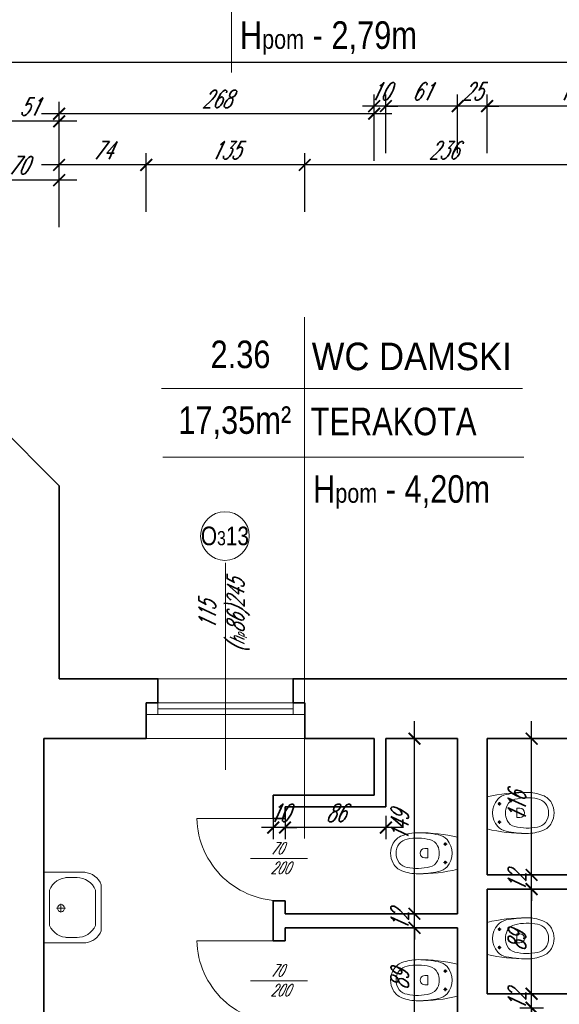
# Model space of a CAD drawing. Header units: millimetres. Extents: x 402 to 79005, y -7782 to 89952.
# Tile 113 of 256: x 25218 to 25677, y 22468 to 23305. Entities that reach past the tile are written whole.
import ezdxf

# ---------------------------------------------------------------- set-up
doc = ezdxf.new("R2010")
doc.units = ezdxf.units.MM
doc.header["$LTSCALE"] = 10
doc.layers.get('0').update_dxf_attribs({"lineweight": 0})
doc.layers.get('Defpoints').update_dxf_attribs({"color": 253})
for name, color, linetype, lineweight in [('01 parter - ściany', 253, 'Continuous', 35), ('03-01_okna', 253, 'Continuous', 15), ('03_drzwi', 253, 'Continuous', 15), ('04-1_widok', 253, 'Continuous', 5), ('05-01_wymiary', 253, 'Continuous', 5), ('05-03_opis', 253, 'Continuous', 5), ('07_wyposażenie', 253, 'Continuous', 5)]:
    doc.layers.add(name, color=color, linetype=linetype, lineweight=lineweight)
doc.styles.add('ariel', font='ARIAL.TTF', dxfattribs={"width": 0.8})
doc.styles.add('ariel_wym', font='simplex.shx', dxfattribs={"width": 0.65, "oblique": 25})
doc.dimstyles.new('ariel 50', dxfattribs={"dimtxt": 15, "dimasz": 10, "dimexe": 10, "dimexo": 0, "dimgap": 5, "dimtad": 1, "dimdec": 1, "dimrnd": 0.5, "dimtxsty": 'ariel_wym', "dimblk": 'ARCHTICK', "dimcen": 2.5, "dimdle": 15, "dimazin": 0, "dimtfac": 1, "dimtdec": 1, "dimtix": 1, "dimtmove": 0, "dimatfit": 3, "dimldrblk": 'DOT', "dimfxl": 0, "dimarcsym": 0})
doc.dimstyles.new('ariel 50 wnętrze', dxfattribs={"dimtxt": 15, "dimasz": 10, "dimexe": 10, "dimexo": 0, "dimgap": 5, "dimtad": 1, "dimdec": 1, "dimrnd": 0.5, "dimtxsty": 'ariel_wym', "dimblk": 'ARCHTICK', "dimcen": 2.5, "dimdle": 15, "dimazin": 0, "dimtfac": 1, "dimtdec": 1, "dimtix": 1, "dimtmove": 0, "dimatfit": 3, "dimldrblk": 'DOT', "dimfxl": 0, "dimarcsym": 0})

# ---------------------------------------------------------------- blocks, each defined once
blk = doc.blocks.new('_ArchTick')
at = {"color": 0, "linetype": 'ByBlock', "const_width": 0.15}
blk.add_lwpolyline([(-0.5, -0.5), (0.5, 0.5)], dxfattribs=at)
blk = doc.blocks.new('*D2093')
at = {"layer": '05-01_wymiary', "color": 0, "lineweight": -2}
for p, q in [((25460.38, 23141.57), (25460.38, 23191.57)), ((25696.31, 23141.57), (25696.31, 23191.57)), ((25711.31, 23181.57), (25445.38, 23181.57))]:
    blk.add_line(p, q, dxfattribs=at)
at = {"layer": 'Defpoints', "color": 0, "lineweight": 0}
for p in [(25460.38, 23181.57), (25460.38, 22693.61), (25696.31, 22693.61)]:
    blk.add_point(p, dxfattribs=at)
at = {"layer": '05-01_wymiary', "color": 0, "lineweight": -2, "xscale": 10, "yscale": 10, "zscale": 10, "rotation": 180}
blk.add_blockref('_ArchTick', (25460.38, 23181.57), dxfattribs=at)
at = {"layer": '05-01_wymiary', "color": 0, "lineweight": -2, "xscale": 10, "yscale": 10, "zscale": 10}
blk.add_blockref('_ArchTick', (25696.31, 23181.57), dxfattribs=at)
at = {"layer": '05-01_wymiary', "color": 0, "insert": (25578.34, 23194.07), "char_height": 15, "attachment_point": 5, "style": 'ariel_wym'}
blk.add_mtext('236', dxfattribs=at)
blk = doc.blocks.new('_Dot')
at = {"color": 0, "linetype": 'ByBlock', "lineweight": -2}
blk.add_line((-0.5, 0), (-1, 0), dxfattribs=at)
at = {"color": 0, "linetype": 'ByBlock', "const_width": 0.5}
blk.add_lwpolyline([(-0.25, 0, 1), (0.25, 0, 1)], format="xyb", close=True, dxfattribs=at)
blk = doc.blocks.new('*D2094')
at = {"layer": '05-01_wymiary', "color": 0, "lineweight": -2}
for p, q in [((25325.48, 23141.57), (25325.48, 23191.57)), ((25460.38, 23141.57), (25460.38, 23191.57)), ((25475.38, 23181.57), (25310.48, 23181.57))]:
    blk.add_line(p, q, dxfattribs=at)
at = {"layer": 'Defpoints', "color": 0, "lineweight": 0}
for p in [(25325.48, 23181.57), (25325.48, 22693.61), (25460.38, 22693.61)]:
    blk.add_point(p, dxfattribs=at)
at = {"layer": '05-01_wymiary', "color": 0, "lineweight": -2, "xscale": 10, "yscale": 10, "zscale": 10, "rotation": 180}
blk.add_blockref('_ArchTick', (25325.48, 23181.57), dxfattribs=at)
at = {"layer": '05-01_wymiary', "color": 0, "lineweight": -2, "xscale": 10, "yscale": 10, "zscale": 10}
blk.add_blockref('_ArchTick', (25460.38, 23181.57), dxfattribs=at)
at = {"layer": '05-01_wymiary', "color": 0, "insert": (25392.93, 23194.07), "char_height": 15, "attachment_point": 5, "style": 'ariel_wym'}
blk.add_mtext('135', dxfattribs=at)
blk = doc.blocks.new('*D2095')
at = {"layer": '05-01_wymiary', "color": 0, "lineweight": -2}
for p, q in [((25251.41, 23141.57), (25251.41, 23191.57)), ((25325.48, 23141.57), (25325.48, 23191.57)), ((25340.48, 23181.57), (25236.41, 23181.57))]:
    blk.add_line(p, q, dxfattribs=at)
at = {"layer": 'Defpoints', "color": 0, "lineweight": 0}
for p in [(25251.41, 23181.57), (25251.41, 22921.61), (25325.48, 22693.61)]:
    blk.add_point(p, dxfattribs=at)
at = {"layer": '05-01_wymiary', "color": 0, "lineweight": -2, "xscale": 10, "yscale": 10, "zscale": 10, "rotation": 180}
blk.add_blockref('_ArchTick', (25251.41, 23181.57), dxfattribs=at)
at = {"layer": '05-01_wymiary', "color": 0, "lineweight": -2, "xscale": 10, "yscale": 10, "zscale": 10}
blk.add_blockref('_ArchTick', (25325.48, 23181.57), dxfattribs=at)
at = {"layer": '05-01_wymiary', "color": 0, "insert": (25288.44, 23194.07), "char_height": 15, "attachment_point": 5, "style": 'ariel_wym'}
blk.add_mtext('74', dxfattribs=at)
blk = doc.blocks.new('*D2096')
at = {"layer": '05-01_wymiary', "color": 0, "lineweight": -2}
for p, q in [((25181.43, 23128.65), (25181.43, 23178.65)), ((25251.41, 23128.65), (25251.41, 23178.65)), ((25266.41, 23168.65), (25166.43, 23168.65))]:
    blk.add_line(p, q, dxfattribs=at)
at = {"layer": 'Defpoints', "color": 0}
for p in [(25181.43, 23168.65), (25181.43, 22978.69), (25251.41, 22908.69)]:
    blk.add_point(p, dxfattribs=at)
at = {"layer": '05-01_wymiary', "color": 0, "lineweight": -2, "xscale": 10, "yscale": 10, "zscale": 10, "rotation": 180}
blk.add_blockref('_ArchTick', (25181.43, 23168.65), dxfattribs=at)
at = {"layer": '05-01_wymiary', "color": 0, "lineweight": -2, "xscale": 10, "yscale": 10, "zscale": 10}
blk.add_blockref('_ArchTick', (25251.41, 23168.65), dxfattribs=at)
at = {"layer": '05-01_wymiary', "color": 0, "insert": (25216.42, 23181.15), "char_height": 15, "attachment_point": 5, "style": 'ariel_wym'}
blk.add_mtext('70', dxfattribs=at)
blk = doc.blocks.new('*D2114')
at = {"layer": '05-01_wymiary', "color": 0, "lineweight": -2}
for p, q in [((25615.37, 23191.57), (25615.37, 23241.57)), ((25762.21, 23191.57), (25762.21, 23241.57)), ((25777.21, 23231.57), (25600.37, 23231.57))]:
    blk.add_line(p, q, dxfattribs=at)
at = {"layer": 'Defpoints', "color": 0, "lineweight": 0}
for p in [(25615.37, 23231.57), (25615.37, 22693.61), (25762.21, 22693.61)]:
    blk.add_point(p, dxfattribs=at)
at = {"layer": '05-01_wymiary', "color": 0, "lineweight": -2, "xscale": 10, "yscale": 10, "zscale": 10, "rotation": 180}
blk.add_blockref('_ArchTick', (25615.37, 23231.57), dxfattribs=at)
at = {"layer": '05-01_wymiary', "color": 0, "lineweight": -2, "xscale": 10, "yscale": 10, "zscale": 10}
blk.add_blockref('_ArchTick', (25762.21, 23231.57), dxfattribs=at)
at = {"layer": '05-01_wymiary', "color": 0, "insert": (25688.79, 23244.07), "char_height": 15, "attachment_point": 5, "style": 'ariel_wym'}
blk.add_mtext('147', dxfattribs=at)
blk = doc.blocks.new('*D2115')
at = {"layer": '05-01_wymiary', "color": 0, "lineweight": -2}
for p, q in [((25590.37, 23191.57), (25590.37, 23241.57)), ((25615.37, 23191.57), (25615.37, 23241.57)), ((25590.37, 23231.57), (25580.37, 23231.57)), ((25615.37, 23231.57), (25590.37, 23231.57)), ((25615.37, 23231.57), (25625.37, 23231.57))]:
    blk.add_line(p, q, dxfattribs=at)
at = {"layer": 'Defpoints', "color": 0, "lineweight": 0}
for p in [(25590.37, 23231.57), (25590.37, 22693.61), (25615.37, 22693.61)]:
    blk.add_point(p, dxfattribs=at)
at = {"layer": '05-01_wymiary', "color": 0, "lineweight": -2, "xscale": 10, "yscale": 10, "zscale": 10}
blk.add_blockref('_ArchTick', (25590.37, 23231.57), dxfattribs=at)
at = {"layer": '05-01_wymiary', "color": 0, "lineweight": -2, "xscale": 10, "yscale": 10, "zscale": 10, "rotation": 180}
blk.add_blockref('_ArchTick', (25615.37, 23231.57), dxfattribs=at)
at = {"layer": '05-01_wymiary', "color": 0, "insert": (25602.87, 23244.07), "char_height": 15, "attachment_point": 5, "style": 'ariel_wym'}
blk.add_mtext('25', dxfattribs=at)
blk = doc.blocks.new('*D2116')
at = {"layer": '05-01_wymiary', "color": 0, "lineweight": -2}
for p, q in [((25529.37, 23191.57), (25529.37, 23241.57)), ((25590.37, 23191.57), (25590.37, 23241.57)), ((25605.37, 23231.57), (25514.37, 23231.57))]:
    blk.add_line(p, q, dxfattribs=at)
at = {"layer": 'Defpoints', "color": 0, "lineweight": 0}
for p in [(25529.37, 23231.57), (25529.37, 22693.61), (25590.37, 22693.61)]:
    blk.add_point(p, dxfattribs=at)
at = {"layer": '05-01_wymiary', "color": 0, "lineweight": -2, "xscale": 10, "yscale": 10, "zscale": 10, "rotation": 180}
blk.add_blockref('_ArchTick', (25529.37, 23231.57), dxfattribs=at)
at = {"layer": '05-01_wymiary', "color": 0, "lineweight": -2, "xscale": 10, "yscale": 10, "zscale": 10}
blk.add_blockref('_ArchTick', (25590.37, 23231.57), dxfattribs=at)
at = {"layer": '05-01_wymiary', "color": 0, "insert": (25559.87, 23244.07), "char_height": 15, "attachment_point": 5, "style": 'ariel_wym'}
blk.add_mtext('61', dxfattribs=at)
blk = doc.blocks.new('*D2117')
at = {"layer": '05-01_wymiary', "color": 0, "lineweight": -2}
for p, q in [((25519.37, 23191.57), (25519.37, 23241.57)), ((25529.37, 23191.57), (25529.37, 23241.57)), ((25519.37, 23231.57), (25509.37, 23231.57)), ((25529.37, 23231.57), (25519.37, 23231.57)), ((25529.37, 23231.57), (25539.37, 23231.57))]:
    blk.add_line(p, q, dxfattribs=at)
at = {"layer": 'Defpoints', "color": 0, "lineweight": 0}
for p in [(25519.37, 23231.57), (25519.37, 22693.61), (25529.37, 22693.61)]:
    blk.add_point(p, dxfattribs=at)
at = {"layer": '05-01_wymiary', "color": 0, "lineweight": -2, "xscale": 10, "yscale": 10, "zscale": 10}
blk.add_blockref('_ArchTick', (25519.37, 23231.57), dxfattribs=at)
at = {"layer": '05-01_wymiary', "color": 0, "lineweight": -2, "xscale": 10, "yscale": 10, "zscale": 10, "rotation": 180}
blk.add_blockref('_ArchTick', (25529.37, 23231.57), dxfattribs=at)
at = {"layer": '05-01_wymiary', "color": 0, "insert": (25524.37, 23244.07), "char_height": 15, "attachment_point": 5, "style": 'ariel_wym'}
blk.add_mtext('10', dxfattribs=at)
blk = doc.blocks.new('*D2118')
at = {"layer": '05-01_wymiary', "color": 0, "lineweight": -2}
for p, q in [((25251.39, 23185.12), (25251.39, 23235.12)), ((25519.37, 23185.12), (25519.37, 23235.12)), ((25534.37, 23225.12), (25236.39, 23225.12))]:
    blk.add_line(p, q, dxfattribs=at)
at = {"layer": 'Defpoints', "color": 0, "lineweight": 0}
for p in [(25251.39, 23225.12), (25251.39, 22826.66), (25519.37, 22693.61)]:
    blk.add_point(p, dxfattribs=at)
at = {"layer": '05-01_wymiary', "color": 0, "lineweight": -2, "xscale": 10, "yscale": 10, "zscale": 10, "rotation": 180}
blk.add_blockref('_ArchTick', (25251.39, 23225.12), dxfattribs=at)
at = {"layer": '05-01_wymiary', "color": 0, "lineweight": -2, "xscale": 10, "yscale": 10, "zscale": 10}
blk.add_blockref('_ArchTick', (25519.37, 23225.12), dxfattribs=at)
at = {"layer": '05-01_wymiary', "color": 0, "insert": (25385.38, 23237.62), "char_height": 15, "attachment_point": 5, "style": 'ariel_wym'}
blk.add_mtext('268', dxfattribs=at)
blk = doc.blocks.new('*D2119')
at = {"layer": '05-01_wymiary', "color": 0, "lineweight": -2}
for p, q in [((25200.32, 23178.65), (25200.32, 23228.65)), ((25251.39, 23178.65), (25251.39, 23228.65)), ((25266.39, 23218.65), (25185.32, 23218.65))]:
    blk.add_line(p, q, dxfattribs=at)
at = {"layer": 'Defpoints', "color": 0, "lineweight": 0}
for p in [(25200.32, 23218.65), (25200.32, 22866.9), (25251.39, 22826.66)]:
    blk.add_point(p, dxfattribs=at)
at = {"layer": '05-01_wymiary', "color": 0, "lineweight": -2, "xscale": 10, "yscale": 10, "zscale": 10, "rotation": 180}
blk.add_blockref('_ArchTick', (25200.32, 23218.65), dxfattribs=at)
at = {"layer": '05-01_wymiary', "color": 0, "lineweight": -2, "xscale": 10, "yscale": 10, "zscale": 10}
blk.add_blockref('_ArchTick', (25251.39, 23218.65), dxfattribs=at)
at = {"layer": '05-01_wymiary', "color": 0, "insert": (25225.86, 23231.15), "char_height": 15, "attachment_point": 5, "style": 'ariel_wym'}
blk.add_mtext('51', dxfattribs=at)
blk = doc.blocks.new('*D2126')
at = {"layer": '05-01_wymiary', "color": 0, "lineweight": -2}
for p, q in [((23841.38, 23228.65), (23841.38, 23278.65)), ((25957, 23228.65), (25957, 23278.65)), ((25972, 23268.65), (23826.38, 23268.65))]:
    blk.add_line(p, q, dxfattribs=at)
at = {"layer": 'Defpoints', "color": 0}
for p in [(23841.38, 23268.65), (23841.38, 22657.31), (25957, 22657.31)]:
    blk.add_point(p, dxfattribs=at)
at = {"layer": '05-01_wymiary', "color": 0, "lineweight": -2, "xscale": 10, "yscale": 10, "zscale": 10, "rotation": 180}
blk.add_blockref('_ArchTick', (23841.38, 23268.65), dxfattribs=at)
at = {"layer": '05-01_wymiary', "color": 0, "lineweight": -2, "xscale": 10, "yscale": 10, "zscale": 10}
blk.add_blockref('_ArchTick', (25957, 23268.65), dxfattribs=at)
at = {"layer": '05-01_wymiary', "color": 0, "insert": (24899.19, 23282.58), "char_height": 15, "attachment_point": 5, "style": 'ariel_wym'}
blk.add_mtext('2115,5', dxfattribs=at)
blk = doc.blocks.new('*D2466')
at = {"layer": '05-01_wymiary', "color": 0, "lineweight": -2}
for p, q in [((25653.27, 22362.69), (25653.27, 22479.69)), ((25643.27, 22464.69), (25663.27, 22464.69)), ((25643.27, 22377.69), (25663.27, 22377.69))]:
    blk.add_line(p, q, dxfattribs=at)
at = {"layer": 'Defpoints', "color": 0}
for p in [(25615.37, 22464.69), (25653.27, 22464.69), (25615.37, 22377.69)]:
    blk.add_point(p, dxfattribs=at)
at = {"layer": '05-01_wymiary', "color": 0, "lineweight": -2, "xscale": 10, "yscale": 10, "zscale": 10}
for p, rotation in [((25653.27, 22464.69), 90), ((25653.27, 22377.69), 270)]:
    blk.add_blockref('_ArchTick', p, dxfattribs=dict(at, rotation=rotation))
at = {"layer": '05-01_wymiary', "color": 0, "insert": (25640.77, 22421.19), "char_height": 15, "attachment_point": 5, "rotation": 90, "style": 'ariel_wym'}
blk.add_mtext('87', dxfattribs=at)
blk = doc.blocks.new('*D2467')
at = {"layer": '05-01_wymiary', "color": 0, "lineweight": -2}
for p, q in [((25653.27, 22476.69), (25653.27, 22486.69)), ((25643.27, 22476.69), (25663.27, 22476.69)), ((25653.27, 22464.69), (25653.27, 22476.69)), ((25643.27, 22464.69), (25663.27, 22464.69)), ((25653.27, 22464.69), (25653.27, 22454.69))]:
    blk.add_line(p, q, dxfattribs=at)
at = {"layer": 'Defpoints', "color": 0}
for p in [(25615.37, 22476.69), (25653.27, 22476.69), (25615.37, 22464.69)]:
    blk.add_point(p, dxfattribs=at)
at = {"layer": '05-01_wymiary', "color": 0, "lineweight": -2, "xscale": 10, "yscale": 10, "zscale": 10}
for p, rotation in [((25653.27, 22476.69), 270), ((25653.27, 22464.69), 90)]:
    blk.add_blockref('_ArchTick', p, dxfattribs=dict(at, rotation=rotation))
at = {"layer": '05-01_wymiary', "color": 0, "insert": (25640.77, 22470.69), "char_height": 15, "attachment_point": 5, "rotation": 90, "style": 'ariel_wym'}
blk.add_mtext('12', dxfattribs=at)
blk = doc.blocks.new('*D2468')
at = {"layer": '05-01_wymiary', "color": 0, "lineweight": -2}
for p, q in [((25653.27, 22461.69), (25653.27, 22580.69)), ((25643.27, 22565.69), (25663.27, 22565.69)), ((25643.27, 22476.69), (25663.27, 22476.69))]:
    blk.add_line(p, q, dxfattribs=at)
at = {"layer": 'Defpoints', "color": 0}
for p in [(25615.37, 22565.69), (25653.27, 22565.69), (25615.37, 22476.69)]:
    blk.add_point(p, dxfattribs=at)
at = {"layer": '05-01_wymiary', "color": 0, "lineweight": -2, "xscale": 10, "yscale": 10, "zscale": 10}
for p, rotation in [((25653.27, 22565.69), 90), ((25653.27, 22476.69), 270)]:
    blk.add_blockref('_ArchTick', p, dxfattribs=dict(at, rotation=rotation))
at = {"layer": '05-01_wymiary', "color": 0, "insert": (25640.77, 22521.19), "char_height": 15, "attachment_point": 5, "rotation": 90, "style": 'ariel_wym'}
blk.add_mtext('89', dxfattribs=at)
blk = doc.blocks.new('*D2469')
at = {"layer": '05-01_wymiary', "color": 0, "lineweight": -2}
for p, q in [((25653.27, 22577.69), (25653.27, 22587.69)), ((25643.27, 22577.69), (25663.27, 22577.69)), ((25653.27, 22565.69), (25653.27, 22577.69)), ((25643.27, 22565.69), (25663.27, 22565.69)), ((25653.27, 22565.69), (25653.27, 22555.69))]:
    blk.add_line(p, q, dxfattribs=at)
at = {"layer": 'Defpoints', "color": 0}
for p in [(25615.37, 22577.69), (25653.27, 22577.69), (25615.37, 22565.69)]:
    blk.add_point(p, dxfattribs=at)
at = {"layer": '05-01_wymiary', "color": 0, "lineweight": -2, "xscale": 10, "yscale": 10, "zscale": 10}
for p, rotation in [((25653.27, 22577.69), 270), ((25653.27, 22565.69), 90)]:
    blk.add_blockref('_ArchTick', p, dxfattribs=dict(at, rotation=rotation))
at = {"layer": '05-01_wymiary', "color": 0, "insert": (25640.77, 22571.69), "char_height": 15, "attachment_point": 5, "rotation": 90, "style": 'ariel_wym'}
blk.add_mtext('12', dxfattribs=at)
blk = doc.blocks.new('*D2470')
at = {"layer": '05-01_wymiary', "color": 0, "lineweight": -2}
for p, q in [((25653.27, 22562.69), (25653.27, 22708.61)), ((25643.27, 22693.61), (25663.27, 22693.61)), ((25643.27, 22577.69), (25663.27, 22577.69))]:
    blk.add_line(p, q, dxfattribs=at)
at = {"layer": 'Defpoints', "color": 0, "lineweight": 0}
for p in [(25615.37, 22693.61), (25653.27, 22693.61), (25615.37, 22577.69)]:
    blk.add_point(p, dxfattribs=at)
at = {"layer": '05-01_wymiary', "color": 0, "lineweight": -2, "xscale": 10, "yscale": 10, "zscale": 10}
for p, rotation in [((25653.27, 22693.61), 90), ((25653.27, 22577.69), 270)]:
    blk.add_blockref('_ArchTick', p, dxfattribs=dict(at, rotation=rotation))
at = {"layer": '05-01_wymiary', "color": 0, "insert": (25640.77, 22635.65), "char_height": 15, "attachment_point": 5, "rotation": 90, "style": 'ariel_wym'}
blk.add_mtext('116', dxfattribs=at)
blk = doc.blocks.new('*D2478')
at = {"layer": '05-01_wymiary', "color": 0, "lineweight": -2}
for p, q in [((25553.64, 22428.69), (25553.64, 22547.69)), ((25563.64, 22532.69), (25543.64, 22532.69)), ((25563.64, 22443.69), (25543.64, 22443.69))]:
    blk.add_line(p, q, dxfattribs=at)
at = {"layer": 'Defpoints', "color": 0}
for p in [(25553.64, 22532.69), (25590.37, 22532.69), (25590.37, 22443.69)]:
    blk.add_point(p, dxfattribs=at)
at = {"layer": '05-01_wymiary', "color": 0, "lineweight": -2, "xscale": 10, "yscale": 10, "zscale": 10}
for p, rotation in [((25553.64, 22532.69), 90), ((25553.64, 22443.69), 270)]:
    blk.add_blockref('_ArchTick', p, dxfattribs=dict(at, rotation=rotation))
at = {"layer": '05-01_wymiary', "color": 0, "insert": (25541.14, 22488.19), "char_height": 15, "attachment_point": 5, "rotation": 90, "style": 'ariel_wym'}
blk.add_mtext('89', dxfattribs=at)
blk = doc.blocks.new('*D2479')
at = {"layer": '05-01_wymiary', "color": 0, "lineweight": -2}
for p, q in [((25553.64, 22544.69), (25553.64, 22554.69)), ((25563.64, 22544.69), (25543.64, 22544.69)), ((25553.64, 22532.69), (25553.64, 22544.69)), ((25563.64, 22532.69), (25543.64, 22532.69)), ((25553.64, 22532.69), (25553.64, 22522.69))]:
    blk.add_line(p, q, dxfattribs=at)
at = {"layer": 'Defpoints', "color": 0}
for p in [(25553.64, 22544.69), (25590.37, 22544.69), (25590.37, 22532.69)]:
    blk.add_point(p, dxfattribs=at)
at = {"layer": '05-01_wymiary', "color": 0, "lineweight": -2, "xscale": 10, "yscale": 10, "zscale": 10}
for p, rotation in [((25553.64, 22544.69), 270), ((25553.64, 22532.69), 90)]:
    blk.add_blockref('_ArchTick', p, dxfattribs=dict(at, rotation=rotation))
at = {"layer": '05-01_wymiary', "color": 0, "insert": (25541.14, 22538.69), "char_height": 15, "attachment_point": 5, "rotation": 90, "style": 'ariel_wym'}
blk.add_mtext('12', dxfattribs=at)
blk = doc.blocks.new('*D2480')
at = {"layer": '05-01_wymiary', "color": 0, "lineweight": -2}
for p, q in [((25553.64, 22529.69), (25553.64, 22708.61)), ((25563.64, 22693.61), (25543.64, 22693.61)), ((25563.64, 22544.69), (25543.64, 22544.69))]:
    blk.add_line(p, q, dxfattribs=at)
at = {"layer": 'Defpoints', "color": 0, "lineweight": 0}
for p in [(25553.64, 22693.61), (25590.37, 22693.61), (25590.37, 22544.69)]:
    blk.add_point(p, dxfattribs=at)
at = {"layer": '05-01_wymiary', "color": 0, "lineweight": -2, "xscale": 10, "yscale": 10, "zscale": 10}
for p, rotation in [((25553.64, 22693.61), 90), ((25553.64, 22544.69), 270)]:
    blk.add_blockref('_ArchTick', p, dxfattribs=dict(at, rotation=rotation))
at = {"layer": '05-01_wymiary', "color": 0, "insert": (25541.14, 22619.15), "char_height": 15, "attachment_point": 5, "rotation": 90, "style": 'ariel_wym'}
blk.add_mtext('149', dxfattribs=at)
blk = doc.blocks.new('*D2481')
at = {"layer": '05-01_wymiary', "color": 0, "lineweight": -2}
for p, q in [((25443.53, 22628), (25443.53, 22608)), ((25529.37, 22628), (25529.37, 22608)), ((25544.37, 22618), (25428.53, 22618))]:
    blk.add_line(p, q, dxfattribs=at)
at = {"layer": 'Defpoints', "color": 0}
for p in [(25443.53, 22635.69), (25529.37, 22635.69), (25443.53, 22618)]:
    blk.add_point(p, dxfattribs=at)
at = {"layer": '05-01_wymiary', "color": 0, "lineweight": -2, "xscale": 10, "yscale": 10, "zscale": 10, "rotation": 180}
blk.add_blockref('_ArchTick', (25443.53, 22618), dxfattribs=at)
at = {"layer": '05-01_wymiary', "color": 0, "lineweight": -2, "xscale": 10, "yscale": 10, "zscale": 10}
blk.add_blockref('_ArchTick', (25529.37, 22618), dxfattribs=at)
at = {"layer": '05-01_wymiary', "color": 0, "insert": (25486.45, 22630.5), "char_height": 15, "attachment_point": 5, "style": 'ariel_wym'}
blk.add_mtext('86', dxfattribs=at)
blk = doc.blocks.new('*D2485')
at = {"layer": '05-01_wymiary', "color": 0, "lineweight": -2}
for p, q in [((25443.53, 22628), (25443.53, 22608)), ((25433.53, 22625.69), (25433.53, 22608)), ((25433.53, 22618), (25423.53, 22618)), ((25443.53, 22618), (25433.53, 22618)), ((25443.53, 22618), (25453.53, 22618))]:
    blk.add_line(p, q, dxfattribs=at)
at = {"layer": 'Defpoints', "color": 0}
for p in [(25443.53, 22635.69), (25433.53, 22625.69), (25433.53, 22618)]:
    blk.add_point(p, dxfattribs=at)
at = {"layer": '05-01_wymiary', "color": 0, "lineweight": -2, "xscale": 10, "yscale": 10, "zscale": 10}
blk.add_blockref('_ArchTick', (25433.53, 22618), dxfattribs=at)
at = {"layer": '05-01_wymiary', "color": 0, "lineweight": -2, "xscale": 10, "yscale": 10, "zscale": 10, "rotation": 180}
blk.add_blockref('_ArchTick', (25443.53, 22618), dxfattribs=at)
at = {"layer": '05-01_wymiary', "color": 0, "insert": (25438.53, 22630.5), "char_height": 15, "attachment_point": 5, "style": 'ariel_wym'}
blk.add_mtext('10', dxfattribs=at)

msp = doc.modelspace()

# ---------------------------------------------------------------- linework, layer by layer
at = {"layer": '01 parter - ściany'}
for p, q in [((25251.41, 22908.689), (25181.425, 22978.689)), ((25251.41, 22908.689), (25251.372, 22744.629)), ((25325.477, 22744.613), (25251.372, 22744.629)), ((25460.377, 22744.613), (25696.31, 22744.613)), ((25325.477, 22693.613), (25325.477, 22724.113)), ((25460.377, 22724.113), (25460.377, 22693.613)), ((25238.372, 22693.613), (25238.372, 22344.689)), ((25325.477, 22693.613), (25238.372, 22693.613)), ((25519.372, 22693.613), (25460.377, 22693.613)), ((25519.372, 22693.613), (25519.372, 22645.689)), ((25590.372, 22693.613), (25529.372, 22693.613)), ((25529.372, 22693.613), (25529.372, 22635.689)), ((25590.372, 22693.613), (25590.372, 22544.689)), ((25615.372, 22693.613), (25615.372, 22577.689)), ((25696.31, 22693.613), (25615.372, 22693.613)), ((25433.535, 22625.689), (25433.535, 22645.689)), ((25519.372, 22645.689), (25433.535, 22645.689)), ((25443.535, 22625.689), (25443.535, 22635.689)), ((25529.372, 22635.689), (25443.535, 22635.689)), ((25433.535, 22625.689), (25443.535, 22625.689)), ((25762.21, 22577.689), (25615.372, 22577.689)), ((25615.372, 22565.689), (25615.372, 22476.689)), ((25762.21, 22565.689), (25615.372, 22565.689)), ((25433.535, 22555.689), (25443.535, 22555.689)), ((25433.535, 22555.689), (25433.535, 22521.689)), ((25443.535, 22544.689), (25443.535, 22555.689)), ((25443.535, 22544.689), (25590.372, 22544.689)), ((25443.535, 22521.689), (25443.535, 22532.689)), ((25443.535, 22532.689), (25590.372, 22532.689)), ((25590.372, 22532.689), (25590.372, 22443.689)), ((25433.535, 22521.689), (25443.535, 22521.689)), ((25762.21, 22476.689), (25615.372, 22476.689))]:
    msp.add_line(p, q, dxfattribs=at)
for points in [[(25325.477, 22724.113), (25335.477, 22724.113), (25335.477, 22744.613), (25325.477, 22744.613)], [(25460.377, 22724.113), (25450.377, 22724.113), (25450.377, 22744.613), (25460.377, 22744.613)]]:
    msp.add_lwpolyline(points, dxfattribs=at)
at = {"layer": '03-01_okna', "linetype": 'Continuous', "lineweight": 0}
for p, q in [((25325.477, 22744.613), (25460.377, 22744.613)), ((25325.477, 22724.113), (25460.377, 22724.113)), ((25335.477, 22714.113), (25335.477, 22724.113)), ((25335.477, 22719.113), (25450.377, 22719.113)), ((25450.377, 22714.113), (25450.377, 22724.113)), ((25325.477, 22714.113), (25460.377, 22714.113))]:
    msp.add_line(p, q, dxfattribs=at)
at = {"layer": '03_drzwi'}
for p, q in [((25438.535, 22625.689), (25368.535, 22625.689)), ((25414.296, 22591.752), (25462.773, 22591.752)), ((25438.535, 22521.689), (25368.535, 22521.689)), ((25414.296, 22487.752), (25462.773, 22487.752))]:
    msp.add_line(p, q, dxfattribs=at)
for centre in [(25440.526, 22627.68), (25440.526, 22523.68)]:
    msp.add_arc(centre, 72.018, 181.584157, 271.584157, dxfattribs=at)
at = {"layer": '04-1_widok'}
msp.add_line((25460.377, 22693.613), (25325.477, 22693.613), dxfattribs=at)
at = {"layer": '05-03_opis'}
for p, q in [((25397.914, 23504.901), (25397.914, 23260.072)), ((25460.149, 23051.961), (25460.149, 22608.818)), ((25338.425, 22991.292), (25645.446, 22991.292)), ((25339.501, 22932.934), (25646.532, 22932.934))]:
    msp.add_line(p, q, dxfattribs=at)
at = {"layer": '05-03_opis', "lineweight": 0}
msp.add_line((25392.927, 22667.228), (25392.927, 22843.246), dxfattribs=at)
msp.add_circle((25392.427, 22865.935), 20.689, dxfattribs=at)
at = {"layer": '07_wyposażenie', "ltscale": 2}
for p, q in [((25615.372, 22644.032), (25615.363, 22616.832)), ((25627.324, 22638.186), (25624.424, 22638.185)), ((25625.874, 22639.636), (25625.875, 22636.736)), ((25627.33, 22622.686), (25624.43, 22622.685)), ((25625.88, 22621.236), (25625.879, 22624.136)), ((25578.425, 22603.888), (25581.325, 22603.887)), ((25579.876, 22605.337), (25579.875, 22602.437)), ((25590.377, 22609.734), (25590.368, 22582.534)), ((25578.42, 22588.388), (25581.32, 22588.387)), ((25579.869, 22586.937), (25579.87, 22589.837)), ((25238.434, 22579.975), (25273.28, 22579.99)), ((25266.698, 22575.437), (25257.193, 22575.433)), ((25287.233, 22569.398), (25287.25, 22530.049)), ((25243.265, 22534.752), (25243.251, 22564.822)), ((25282.258, 22534.769), (25282.245, 22564.839)), ((25252.985, 22545.688), (25252.981, 22553.188)), ((25249.233, 22549.436), (25256.733, 22549.439)), ((25615.372, 22537.348), (25615.363, 22510.148)), ((25627.324, 22531.502), (25624.424, 22531.501)), ((25625.874, 22532.951), (25625.875, 22530.051)), ((25273.979, 22519.992), (25238.564, 22519.977)), ((25266.721, 22524.56), (25257.216, 22524.555)), ((25627.33, 22516.002), (25624.43, 22516.001)), ((25625.88, 22514.551), (25625.879, 22517.451)), ((25590.377, 22501.761), (25590.368, 22474.561)), ((25578.425, 22495.915), (25581.325, 22495.914)), ((25579.876, 22497.364), (25579.875, 22494.464)), ((25578.42, 22480.415), (25581.32, 22480.414)), ((25579.869, 22478.964), (25579.87, 22481.864))]:
    msp.add_line(p, q, dxfattribs=at)
for points in [[(25662.919, 22645.367, 0.0910118), (25648.858, 22647.943, 0.0446801), (25631.67, 22646.082, 0.1506779), (25624.424, 22642.061, 0.380316), (25624.431, 22618.809, 0.1506779), (25631.68, 22614.793, 0.0446801), (25648.869, 22612.943, 0.0910118), (25662.929, 22615.529, 0.1718535), (25670.169, 22621.909, 0.2588675), (25670.163, 22638.992, 0.1718535)], [(25632.465, 22624.104, 0.2283286), (25639.024, 22618.844, 0.1120121), (25658.431, 22618.436, 0.1617951), (25665.128, 22622.343, 0.3203525), (25665.123, 22638.554, 0.1617951), (25658.423, 22642.457, 0.1120121), (25639.017, 22642.036, 0.2283286), (25632.461, 22636.772, 0.2368967)], [(25542.831, 22611.069, -0.0910118), (25556.892, 22613.645, -0.0446801), (25574.08, 22611.784, -0.1506779), (25581.326, 22607.763, -0.380316), (25581.318, 22584.511, -0.1506779), (25574.069, 22580.495, -0.0446801), (25556.88, 22578.645, -0.0910118), (25542.821, 22581.231, -0.1718535), (25535.581, 22587.611, -0.2588675), (25535.586, 22604.694, -0.1718535)], [(25573.285, 22589.806, -0.2283286), (25566.725, 22584.546, -0.1120121), (25547.318, 22584.138, -0.1617951), (25540.621, 22588.045, -0.3203525), (25540.627, 22604.256, -0.1617951), (25547.326, 22608.159, -0.1120121), (25566.733, 22607.738, -0.2283286), (25573.289, 22602.473, -0.2368967)], [(25662.919, 22538.683, 0.0910118), (25648.858, 22541.259, 0.0446801), (25631.67, 22539.398, 0.1506779), (25624.424, 22535.377, 0.380316), (25624.431, 22512.125, 0.1506779), (25631.68, 22508.109, 0.0446801), (25648.869, 22506.259, 0.0910118), (25662.929, 22508.844, 0.1718535), (25670.169, 22515.224, 0.2588675), (25670.163, 22532.308, 0.1718535)], [(25632.465, 22517.42, 0.2283286), (25639.024, 22512.16, 0.1120121), (25658.431, 22511.752, 0.1617951), (25665.128, 22515.659, 0.3203525), (25665.123, 22531.87, 0.1617951), (25658.423, 22535.772, 0.1120121), (25639.017, 22535.352, 0.2283286), (25632.461, 22530.087, 0.2368967)], [(25542.831, 22503.096, -0.0910118), (25556.892, 22505.672, -0.0446801), (25574.08, 22503.811, -0.1506779), (25581.326, 22499.79, -0.380316), (25581.318, 22476.538, -0.1506779), (25574.069, 22472.522, -0.0446801), (25556.88, 22470.672, -0.0910118), (25542.821, 22473.257, -0.1718535), (25535.581, 22479.637, -0.2588675), (25535.586, 22496.721, -0.1718535)], [(25573.285, 22481.833, -0.2283286), (25566.725, 22476.573, -0.1120121), (25547.318, 22476.165, -0.1617951), (25540.621, 22480.072, -0.3203525), (25540.627, 22496.283, -0.1617951), (25547.326, 22500.185, -0.1120121), (25566.733, 22499.765, -0.2283286), (25573.289, 22494.5, -0.2368967)]]:
    msp.add_lwpolyline(points, format="xyb", close=True, dxfattribs=at)
for points in [[(25643.338, 22626.58), (25640.687, 22626.579), (25640.684, 22634.376), (25643.335, 22634.377, -1), (25643.338, 22626.58, -1)], [(25562.411, 22592.282), (25565.062, 22592.281), (25565.065, 22600.078), (25562.414, 22600.079, 1), (25562.411, 22592.282, 1)], [(25643.338, 22519.895), (25640.687, 22519.894), (25640.684, 22527.692), (25643.335, 22527.692, -1), (25643.338, 22519.895, -1)], [(25562.411, 22484.308), (25565.062, 22484.307), (25565.065, 22492.105), (25562.414, 22492.105, 1), (25562.411, 22484.308, 1)]]:
    msp.add_lwpolyline(points, format="xyb", dxfattribs=at)
for centre, radius in [((25625.874, 22638.186), 1), ((25625.88, 22622.686), 1), ((25579.875, 22603.887), 1), ((25579.87, 22588.387), 1), ((25252.983, 22549.438), 3), ((25625.874, 22531.501), 1), ((25625.88, 22516.001), 1), ((25579.875, 22495.914), 1), ((25579.87, 22480.414), 1)]:
    msp.add_circle(centre, radius, dxfattribs=at)
for centre, radius, start, end in [((25648.907, 22502.23), 145.713, 90.019269, 103.305262), ((25556.842, 22467.932), 145.713, 76.694569, 89.980563), ((25648.82, 22758.656), 145.713, 256.733276, 270.019269), ((25271.556, 22563.205), 16.851, 21.560893, 85.172229), ((25556.929, 22724.358), 145.713, 269.980563, 283.266556), ((25258.992, 22558.635), 16.91, 89.666317, 158.557751), ((25266.509, 22558.499), 16.936, 21.6503, 90.357229), ((25258.81, 22541.475), 16.936, 203.3871, 272.094028), ((25266.71, 22541.485), 16.936, 267.956552, 336.663481), ((25648.907, 22395.546), 145.713, 90.019269, 103.305262), ((25271.801, 22536.695), 16.818, 276.003289, 336.788249), ((25648.82, 22651.972), 145.713, 256.733276, 270.019269), ((25556.842, 22359.959), 145.713, 76.694569, 89.980563), ((25556.929, 22616.385), 145.713, 269.980563, 283.266556)]:
    msp.add_arc(centre, radius, start, end, dxfattribs=at)

# ---------------------------------------------------------------- texts
at = {"layer": '03_drzwi', "char_height": 10, "width": 46.17517, "attachment_point": 1, "style": 'ariel_wym'}
for insert in [(25431.091, 22605.411), (25431.091, 22501.411)]:
    msp.add_mtext('70\\P200', dxfattribs=dict(at, insert=insert))
at = {"layer": '05-03_opis', "char_height": 23.4234, "style": 'ariel'}
for s, insert, width, attachment_point in [('{\\fArial|b0|i0|c238|p34; H\\H0.7x;pom\\H1.429x; - 2,79m}', (25397.914, 23289.526), 322.789, 4), ('{\\fArial|b0|i0|c238|p34;2.36}', (25405.693, 23020.298), 108.9126, 5), ('\\W0.9;{\\fArial|b0|i0|c238|p34;WC DAMSKI}', (25466.253, 23018.556), 356.6375, 4), ('{\\fArial|b0|i0|c238|p34;17,35m²}', (25400.754, 22962.388), 108.9126, 5), ('{\\fArial|b0|i0|c238|p34;TERAKOTA}', (25465.339, 22963.222), 322.789, 4), ('{\\fArial|b0|i0|c238|p34; H\\H0.7x;pom\\H1.429x; - 4,20m}', (25460.149, 22903.481), 322.789, 4)]:
    msp.add_mtext(s, dxfattribs=dict(at, insert=insert, width=width, attachment_point=attachment_point))
at = {"layer": '05-03_opis', "lineweight": 0, "insert": (25392.427, 22865.935), "char_height": 15.84, "width": 75.19353, "attachment_point": 5, "style": 'ariel'}
msp.add_mtext('O{\\H0.7576x;3}13', dxfattribs=at)
at = {"layer": '05-03_opis', "lineweight": 0, "insert": (25391.856, 22798.363), "char_height": 14.4, "width": 62.66128, "attachment_point": 5, "rotation": 90, "style": 'ariel_wym'}
msp.add_mtext('115\\P({\\H0.8333x;h\\H0.6x;p}86)245', dxfattribs=at)

# ---------------------------------------------------------------- dimensions: what is measured, and where the dimension line sits
at = {"layer": '05-01_wymiary'}
for base, p1, p2, dimstyle, picture, middle in [((23841.375, 23268.649), (25956.997, 22657.314), (23841.375, 22657.314), 'ariel 50', '*D2126', (24899.186, 23282.578)), ((25443.535, 22618.002), (25529.372, 22635.689), (25443.535, 22635.689), 'ariel 50 wnętrze', '*D2481', (25486.454, 22630.502))]:
    dim = msp.add_linear_dim(base=base, p1=p1, p2=p2, dimstyle=dimstyle, dxfattribs=at)
    dim.commit()
    dim.dimension.update_dxf_attribs({"geometry": picture, "text_midpoint": middle})
for base, p1, p2, dimstyle, picture, middle in [((25251.391, 23225.119), (25519.372, 22693.613), (25251.391, 22826.659), 'ariel 50', '*D2118', (25385.382, 23237.619)), ((25519.372, 23231.574), (25529.372, 22693.613), (25519.372, 22693.613), 'ariel 50', '*D2117', (25524.372, 23244.074)), ((25529.372, 23231.574), (25590.372, 22693.613), (25529.372, 22693.613), 'ariel 50', '*D2116', (25559.872, 23244.074)), ((25590.372, 23231.574), (25615.372, 22693.613), (25590.372, 22693.613), 'ariel 50', '*D2115', (25602.872, 23244.074)), ((25615.372, 23231.574), (25762.21, 22693.613), (25615.372, 22693.613), 'ariel 50', '*D2114', (25688.791, 23244.074)), ((25200.322, 23218.649), (25251.391, 22826.659), (25200.322, 22866.898), 'ariel 50', '*D2119', (25225.857, 23231.149)), ((25251.41, 23181.574), (25325.477, 22693.613), (25251.41, 22921.613), 'ariel 50', '*D2095', (25288.444, 23194.074)), ((25325.477, 23181.574), (25460.377, 22693.613), (25325.477, 22693.613), 'ariel 50', '*D2094', (25392.927, 23194.074)), ((25460.377, 23181.574), (25696.31, 22693.613), (25460.377, 22693.613), 'ariel 50', '*D2093', (25578.343, 23194.074)), ((25181.425, 23168.649), (25251.41, 22908.689), (25181.425, 22978.689), 'ariel 50', '*D2096', (25216.418, 23181.149)), ((25433.535, 22618.002), (25443.535, 22635.689), (25433.535, 22625.689), 'ariel 50 wnętrze', '*D2485', (25438.535, 22630.502))]:
    dim = msp.add_linear_dim(base=base, p1=p1, p2=p2, dimstyle=dimstyle, override={"dimtmove": 1}, dxfattribs=at)
    dim.commit()
    dim.dimension.update_dxf_attribs({"geometry": picture, "text_midpoint": middle})
for base, p1, p2, picture, middle in [((25553.643, 22693.613), (25590.372, 22544.689), (25590.372, 22693.613), '*D2480', (25541.143, 22619.151)), ((25653.27, 22693.613), (25615.372, 22577.689), (25615.372, 22693.613), '*D2470', (25640.77, 22635.651)), ((25653.27, 22577.689), (25615.372, 22565.689), (25615.372, 22577.689), '*D2469', (25640.77, 22571.689)), ((25653.27, 22565.689), (25615.372, 22476.689), (25615.372, 22565.689), '*D2468', (25640.77, 22521.189)), ((25553.643, 22544.689), (25590.372, 22532.689), (25590.372, 22544.689), '*D2479', (25541.143, 22538.689)), ((25553.643, 22532.689), (25590.372, 22443.689), (25590.372, 22532.689), '*D2478', (25541.143, 22488.189)), ((25653.27, 22476.689), (25615.372, 22464.689), (25615.372, 22476.689), '*D2467', (25640.77, 22470.689)), ((25653.27, 22464.689), (25615.372, 22377.689), (25615.372, 22464.689), '*D2466', (25640.77, 22421.189))]:
    dim = msp.add_linear_dim(base=base, p1=p1, p2=p2, angle=90, dimstyle='ariel 50 wnętrze', override={"dimtmove": 1}, dxfattribs=at)
    dim.commit()
    dim.dimension.update_dxf_attribs({"geometry": picture, "text_midpoint": middle})

doc.saveas('drawing.dxf')
